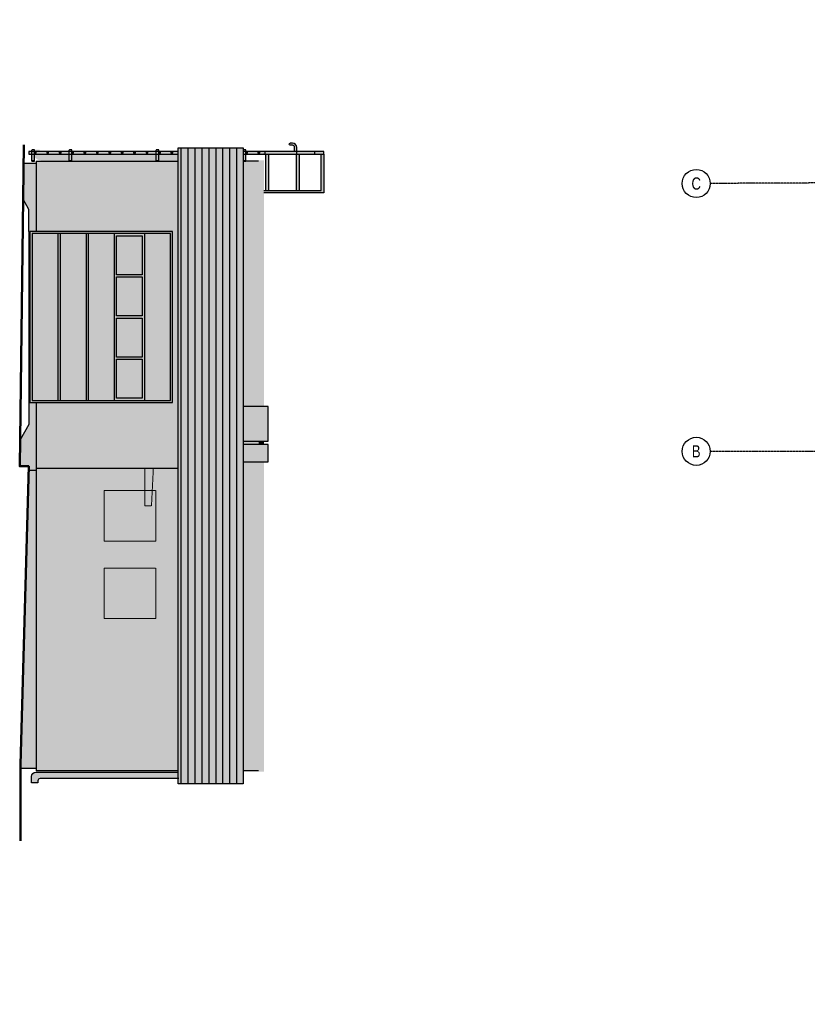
# Model space of a CAD drawing. Header units: centimetres. Extents: x 27698 to 42070, y 833 to 13367.
# Tile 19 of 59: x 27698 to 29492, y 3866 to 6110. Entities that reach past the tile are written whole.
import ezdxf
from ezdxf.enums import TextEntityAlignment as Align

# ---------------------------------------------------------------- set-up
doc = ezdxf.new("R2010")
doc.units = ezdxf.units.CM
doc.header["$LTSCALE"] = 0.1
doc.set_wipeout_variables(frame=1)
for name, pattern in [('Ciągłe', [0]), ('DASHDOT2', [12.7, 6.35, -3.175, 0, -3.175]), ('DASHED2', [9.525, 6.35, -3.175])]:
    doc.linetypes.add(name, pattern=pattern)
for name, color, linetype in [('A-ELEWACJE', 3, 'Continuous'), ('A-Elewacje_wypełnienia', 7, 'Continuous'), ('A-Grid', 191, 'DASHDOT2')]:
    doc.layers.add(name, color=color, linetype=linetype)
doc.layers.add('A-Wyburzenia', color=35, linetype='DASHED2', lineweight=0)
doc.styles.get("Standard").update_dxf_attribs({"font": 'ic-simplex.shx', "width": 0.8})

# ---------------------------------------------------------------- blocks, each defined once
blk = doc.blocks.new('A$7E8A383135198')
at = {"layer": 'A-Grid'}
for p, q in [((40, 268.2), (40, -990.4)), ((2215, 268.2), (2215, -1847.5)), ((2257.5, 268.2), (2257.5, -1847.5)), ((2732.5, 268.2), (2732.5, -1847.5)), ((3149.5, 268.2), (3149.5, -1847.5)), ((3450, -22.4), (2257.5, -22.4)), ((2215, -29.3), (-268, -41)), ((2215, -651.4), (-268, -651.4)), ((1294, -651.4), (1294, -1847.5)), ((3450, -1186.8), (2732.5, -1186.8)), ((2215, -1340.9), (988.5, -1340.9)), ((3450, -1346.8), (2257.5, -1346.8))]:
    blk.add_line(p, q, dxfattribs=at)
at = {"layer": 'A-Grid', "linetype": 'Ciągłe'}
for centre in [(40, 300.2), (40, 300.2), (2215, 300.2), (2215, 300.2), (2257.5, 300.2), (2257.5, 300.2), (2732.5, 300.2), (2732.5, 300.2), (3149.5, 300.2), (3149.5, 300.2), (3482, -22.4), (-300, -41.1), (-300, -41.1), (-300, -651.4), (-300, -651.4), (40, -1022.4), (3482, -1186.8), (956.5, -1340.9), (3482, -1346.8), (1294, -1879.4), (1294, -1879.4), (2215, -1879.4), (2215, -1879.4), (2257.5, -1879.4), (2257.5, -1879.4), (2732.5, -1879.4), (2732.5, -1879.4), (3149.5, -1879.4), (3149.5, -1879.4)]:
    blk.add_circle(centre, 32, dxfattribs=at)
at = {"layer": 'A-Grid', "linetype": 'Ciągłe', "width": 0.8}
for s, p in [('1', (40, 300.2)), ('3', (2215, 300.2)), ('4', (2257.5, 300.2)), ('5', (2732.5, 300.2)), ('6', (3149.5, 300.2)), ('1', (40, -1022.4))]:
    blk.add_text(s, height=28, dxfattribs=at).set_placement(p, align=Align.MIDDLE)
at = {"layer": 'A-Grid', "width": 0.8}
for s, p in [("C'", (3482, -22.4)), ('C', (-300, -41.1)), ('C', (-300, -41.1)), ('B', (-300, -651.4)), ('B', (-300, -651.4)), ("A''", (3482, -1186.8)), ('A', (956.5, -1340.9)), ('A', (956.5, -1340.9)), ("A'", (3482, -1346.8)), ('2', (1294, -1879.4)), ('3', (2215, -1879.4)), ('4', (2257.5, -1879.4)), ('5', (2732.5, -1879.4)), ('6', (3149.5, -1879.4))]:
    blk.add_text(s, height=28, dxfattribs=at).set_placement(p, align=Align.MIDDLE)
blk = doc.blocks.new('*U2672')
for p, q in [((-11, 0), (11, 0)), ((-14, -25), (-14, -3)), ((11, -28), (-11, -28)), ((14, -3), (14, -25)), ((-69.5, -321), (-69.5, -361)), ((189, -311), (-59.5, -311)), ((189, -371), (-59.5, -371)), ((-14, -308), (-14, -286)), ((-11, -283), (11, -283)), ((11, -311), (-11, -311)), ((14, -286), (14, -308)), ((184, -311), (184, -371)), ((189, -371), (189, -311)), ((-14, -591), (-14, -569)), ((-11, -566), (11, -566)), ((11, -594), (-11, -594)), ((14, -569), (14, -591)), ((-14, -874), (-14, -852)), ((-11, -849), (11, -849)), ((11, -877), (-11, -877)), ((14, -852), (14, -874)), ((-14, -1157), (-14, -1135)), ((-11, -1132), (11, -1132)), ((11, -1160), (-11, -1160)), ((14, -1135), (14, -1157)), ((-14, -1440), (-14, -1418)), ((-11, -1415), (11, -1415)), ((11, -1443), (-11, -1443)), ((14, -1418), (14, -1440)), ((-14, -1723), (-14, -1701)), ((-11, -1698), (11, -1698)), ((11, -1726), (-11, -1726)), ((14, -1701), (14, -1723)), ((-14, -2006), (-14, -1984)), ((-11, -1981), (11, -1981)), ((11, -2009), (-11, -2009)), ((14, -1984), (14, -2006)), ((-69.5, -2302), (-69.5, -2342)), ((189, -2292), (-59.5, -2292)), ((189, -2352), (-59.5, -2352)), ((-14, -2289), (-14, -2267)), ((-11, -2264), (11, -2264)), ((11, -2292), (-11, -2292)), ((14, -2267), (14, -2289)), ((184, -2292), (184, -2352)), ((189, -2352), (189, -2292)), ((-14, -2572), (-14, -2550)), ((-11, -2547), (11, -2547)), ((11, -2575), (-11, -2575)), ((14, -2550), (14, -2572)), ((-14, -2855), (-14, -2833)), ((-11, -2830), (11, -2830)), ((11, -2858), (-11, -2858)), ((14, -2833), (14, -2855)), ((-14, -3138), (-14, -3116)), ((-11, -3113), (11, -3113)), ((11, -3141), (-11, -3141)), ((14, -3116), (14, -3138)), ((-14, -3421), (-14, -3399)), ((-11, -3396), (11, -3396)), ((11, -3424), (-11, -3424)), ((14, -3399), (14, -3421)), ((-14, -3704), (-14, -3682)), ((-11, -3679), (11, -3679)), ((11, -3707), (-11, -3707)), ((14, -3682), (14, -3704)), ((-14, -3987), (-14, -3965)), ((-11, -3962), (11, -3962)), ((11, -3990), (-11, -3990)), ((14, -3965), (14, -3987)), ((-14, -4270), (-14, -4248)), ((-11, -4245), (11, -4245)), ((14, -4248), (14, -4270)), ((-69.5, -4283), (-69.5, -4323)), ((189, -4273), (-59.5, -4273)), ((189, -4333), (-59.5, -4333)), ((11, -4273), (-11, -4273)), ((184, -4273), (184, -4333)), ((189, -4333), (189, -4273)), ((-14, -4553), (-14, -4531)), ((-11, -4528), (11, -4528)), ((11, -4556), (-11, -4556)), ((14, -4531), (14, -4553)), ((-14, -4836), (-14, -4814)), ((-11, -4811), (11, -4811)), ((11, -4839), (-11, -4839)), ((14, -4814), (14, -4836)), ((-69.5, -5132), (-69.5, -5172)), ((189, -5122), (-59.5, -5122)), ((-14, -5119), (-14, -5097)), ((-14, -5119), (-14, -5097)), ((-11, -5094), (11, -5094)), ((-11, -5094), (11, -5094)), ((11, -5122), (-11, -5122)), ((11, -5122), (-11, -5122)), ((14, -5097), (14, -5119)), ((14, -5097), (14, -5119)), ((184, -5122), (184, -5182)), ((189, -5182), (189, -5122)), ((189, -5182), (-59.5, -5182))]:
    blk.add_line(p, q)
blk.add_lwpolyline([(29, 1260), (-29, 1260), (-29, -580), (29, -580), (29, 1260)])
blk.add_lwpolyline([(-29, -5249.5), (29, -5249.5), (29, 127.5), (-29, 127.5)], close=True)
for centre, radius, start, end in [((-11, -3), 3, 90, 180), ((11, -3), 3, 360, 90), ((-11, -25), 3, 180, 270), ((11, -25), 3, 270, 0), ((-59.5, -321), 10, 90, 180), ((-59.5, -361), 10, 180, 270), ((-11, -286), 3, 90, 180), ((-11, -308), 3, 180, 270), ((11, -286), 3, 0, 90), ((11, -308), 3, 270, 0), ((-11, -569), 3, 90, 180), ((-11, -591), 3, 180, 270), ((11, -569), 3, 0, 90), ((11, -591), 3, 270, 0), ((-11, -852), 3, 90, 180), ((-11, -874), 3, 180, 270), ((11, -852), 3, 0, 90), ((11, -874), 3, 270, 0), ((-11, -1135), 3, 90, 180), ((-11, -1157), 3, 180, 270), ((11, -1135), 3, 0, 90), ((11, -1157), 3, 270, 0), ((-11, -1418), 3, 90, 180), ((-11, -1440), 3, 180, 270), ((11, -1418), 3, 0, 90), ((11, -1440), 3, 270, 0), ((-11, -1701), 3, 90, 180), ((-11, -1723), 3, 180, 270), ((11, -1701), 3, 0, 90), ((11, -1723), 3, 270, 0), ((-11, -1984), 3, 90, 180), ((-11, -2006), 3, 180, 270), ((11, -1984), 3, 0, 90), ((11, -2006), 3, 270, 0), ((-59.5, -2302), 10, 90, 180), ((-59.5, -2342), 10, 180, 270), ((-11, -2267), 3, 90, 180), ((-11, -2289), 3, 180, 270), ((11, -2267), 3, 0, 90), ((11, -2289), 3, 270, 0), ((-11, -2550), 3, 90, 180), ((-11, -2572), 3, 180, 270), ((11, -2550), 3, 0, 90), ((11, -2572), 3, 270, 0), ((-11, -2833), 3, 90, 180), ((-11, -2855), 3, 180, 270), ((11, -2833), 3, 0, 90), ((11, -2855), 3, 270, 0), ((-11, -3116), 3, 90, 180), ((-11, -3138), 3, 180, 270), ((11, -3116), 3, 0, 90), ((11, -3138), 3, 270, 0), ((-11, -3399), 3, 90, 180), ((-11, -3421), 3, 180, 270), ((11, -3399), 3, 0, 90), ((11, -3421), 3, 270, 0), ((-11, -3682), 3, 90, 180), ((-11, -3704), 3, 180, 270), ((11, -3682), 3, 0, 90), ((11, -3704), 3, 270, 0), ((-11, -3965), 3, 90, 180), ((-11, -3987), 3, 180, 270), ((11, -3965), 3, 0, 90), ((11, -3987), 3, 270, 0), ((-11, -4248), 3, 90, 180), ((11, -4248), 3, 0, 90), ((-59.5, -4283), 10, 90, 180), ((-59.5, -4323), 10, 180, 270), ((-11, -4270), 3, 180, 270), ((11, -4270), 3, 270, 0), ((-11, -4531), 3, 90, 180), ((-11, -4553), 3, 180, 270), ((11, -4531), 3, 0, 90), ((11, -4553), 3, 270, 0), ((-11, -4814), 3, 90, 180), ((-11, -4836), 3, 180, 270), ((11, -4814), 3, 0, 90), ((11, -4836), 3, 270, 0), ((-59.5, -5132), 10, 90, 180), ((-11, -5097), 3, 90, 180), ((-11, -5097), 3, 90, 180), ((-11, -5119), 3, 180, 270), ((-11, -5119), 3, 180, 270), ((11, -5097), 3, 0, 90), ((11, -5097), 3, 0, 90), ((11, -5119), 3, 270, 0), ((11, -5119), 3, 270, 0), ((-59.5, -5172), 10, 180, 270)]:
    blk.add_arc(centre, radius, start, end)
blk = doc.blocks.new('A$7E831C72303A3')
for p, q in [((-5.8, 0), (-94.5, 0)), ((-94.5, 0), (-94.5, -136.3)), ((-88.7, -136.3), (-88.7, -5.8)), ((-88.7, -5.8), (-5.8, -5.8)), ((-5.8, -56), (-88.7, -56)), ((-88.7, -61.8), (-5.8, -61.8)), ((-5.8, -126), (-88.7, -126)), ((-88.7, -131.8), (-5.8, -131.8))]:
    blk.add_line(p, q)

msp = doc.modelspace()

# ---------------------------------------------------------------- hatches: boundary and pattern name
at = {"layer": 'A-Elewacje_wypełnienia', "true_color": 0x383e42, "transparency": 33554636}
h = msp.add_hatch(color=250, dxfattribs=at)
h.dxf.hatch_style = 1
h.paths.add_polyline_path([(28390.814, 5803.604), (28390.814, 5714.918), (28254.542, 5714.918), (28254.542, 5720.718), (28385.014, 5720.718), (28385.014, 5803.604)])
h.paths.add_polyline_path([(28386.714, 5809.4), (28390.814, 5809.4), (28390.814, 5803.604), (28370.492, 5803.604), (28370.492, 5809.4), (28380.714, 5809.4)])
h.paths.add_polyline_path([(28346.794, 5809.4), (28370.492, 5809.4), (28370.492, 5803.604), (28329.542, 5803.604), (28329.542, 5803.604), (28329.542, 5809.4)])
h.paths.add_polyline_path([(28334.814, 5720.718), (28329.014, 5720.718), (28329.014, 5803.604), (28334.814, 5803.604)])
h.paths.add_polyline_path([(28309.714, 5809.4), (28329.542, 5809.4), (28329.542, 5803.604), (28257.242, 5803.705), (28257.242, 5809.4), (28303.714, 5809.4)])
h.paths.add_polyline_path([(28264.814, 5720.718), (28259.014, 5720.718), (28259.014, 5803.604), (28264.814, 5803.604)])
h.paths.add_polyline_path([(28232.714, 5809.4), (28257.242, 5809.4), (28257.242, 5803.604), (28213.392, 5803.604), (28213.392, 5805.404, 0.41421356), (28213.692, 5805.104), (28215.892, 5805.104, 0.41421356), (28216.192, 5805.404), (28216.192, 5807.604, 0.41421356), (28215.892, 5807.904), (28213.692, 5807.904, 0.41421356), (28213.392, 5807.604), (28213.392, 5809.4), (28226.714, 5809.4)])
h.paths.add_polyline_path([(28244.492, 5805.404, -0.41421356), (28244.192, 5805.104), (28241.992, 5805.104, -0.41421356), (28241.692, 5805.404), (28241.692, 5807.604, -0.41421356), (28241.992, 5807.904), (28244.192, 5807.904, -0.41421356), (28244.492, 5807.604)], flags=16)
h.paths.add_polyline_path([(28244.492, 5807.604), (28244.492, 5805.404, -0.41421356), (28244.192, 5805.104), (28241.992, 5805.104, -0.41421356), (28241.692, 5805.404), (28241.692, 5807.604, -0.41421356), (28241.992, 5807.904), (28244.192, 5807.904, -0.41421356)])
h.paths.add_polyline_path([(28213.692, 5807.904), (28215.892, 5807.904, -0.41421356), (28216.192, 5807.604), (28216.192, 5805.404, -0.41421356), (28215.892, 5805.104), (28213.692, 5805.104, -0.41421356), (28213.392, 5805.404), (28213.392, 5807.604, -0.41421356)])
h.paths.add_polyline_path([(28213.392, 5809.4), (28213.392, 5807.604), (28213.392, 5805.404), (28213.392, 5803.604), (28207.392, 5803.604), (28207.392, 5809.4)])
h.paths.add_polyline_path([(28207.392, 5788.102), (28207.392, 5803.604), (28213.392, 5803.604), (28213.392, 5788.102)])
h.paths.add_polyline_path([(28206.814, 5809.4), (28206.814, 5803.604), (28186.492, 5803.604), (28186.492, 5805.104), (28187.592, 5805.104, 0.41421356), (28187.892, 5805.404), (28187.892, 5807.604, 0.41421356), (28187.592, 5807.904), (28186.492, 5807.904), (28186.492, 5809.4)])
h.paths.add_polyline_path([(28207.392, 5809.4), (28207.392, 5803.604), (28206.814, 5803.604), (28206.814, 5809.4)])
h.paths.add_polyline_path([(27974.137, 5809.4), (28155.714, 5809.4), (28186.492, 5809.4), (28186.492, 5807.904), (28185.392, 5807.904, 0.41421356), (28185.092, 5807.604), (28185.092, 5805.404, 0.41421356), (28185.392, 5805.104), (28186.492, 5805.104), (28186.492, 5803.604), (27719.542, 5803.604), (27719.542, 5809.404), (27974.137, 5809.404)])
h.paths.add_polyline_path([(28159.292, 5805.104, 0.41421356), (28159.592, 5805.404), (28159.592, 5807.604, 0.41421356), (28159.292, 5807.904), (28157.092, 5807.904, 0.41421356), (28156.792, 5807.604), (28156.792, 5805.404, 0.41421356), (28157.092, 5805.104)], flags=16)
h.paths.add_polyline_path([(28074.392, 5805.104, 0.41421356), (28074.692, 5805.404), (28074.692, 5807.604, 0.41421356), (28074.392, 5807.904), (28072.192, 5807.904, 0.41421356), (28071.892, 5807.604), (28071.892, 5805.404, 0.41421356), (28072.192, 5805.104)], flags=16)
h.paths.add_polyline_path([(28130.992, 5805.104, 0.41421356), (28131.292, 5805.404), (28131.292, 5807.604, 0.41421356), (28130.992, 5807.904), (28128.792, 5807.904, 0.41421356), (28128.492, 5807.604), (28128.492, 5805.404, 0.41421356), (28128.792, 5805.104)], flags=16)
h.paths.add_polyline_path([(28102.692, 5805.104, 0.41421356), (28102.992, 5805.404), (28102.992, 5807.604, 0.41421356), (28102.692, 5807.904), (28100.492, 5807.904, 0.41421356), (28100.192, 5807.604), (28100.192, 5805.404, 0.41421356), (28100.492, 5805.104)], flags=16)
h.paths.add_polyline_path([(28046.092, 5805.104, 0.41421356), (28046.392, 5805.404), (28046.392, 5807.604, 0.41421356), (28046.092, 5807.904), (28043.892, 5807.904, 0.41421356), (28043.592, 5807.604), (28043.592, 5805.404, 0.41421356), (28043.892, 5805.104)], flags=16)
h.paths.add_polyline_path([(28186.492, 5805.104), (28185.392, 5805.104, -0.41421356), (28185.092, 5805.404), (28185.092, 5807.604, -0.41421356), (28185.392, 5807.904), (28186.492, 5807.904)])
h.paths.add_polyline_path([(28186.492, 5805.104), (28186.492, 5807.904), (28187.592, 5807.904, -0.41421356), (28187.892, 5807.604), (28187.892, 5805.404, -0.41421356), (28187.592, 5805.104)])
h.paths.add_polyline_path([(28159.292, 5805.104), (28157.092, 5805.104, -0.41421356), (28156.792, 5805.404), (28156.792, 5807.604, -0.41421356), (28157.092, 5807.904), (28159.292, 5807.904, -0.41421356), (28159.592, 5807.604), (28159.592, 5805.404, -0.41421356)])
h.paths.add_polyline_path([(28130.992, 5805.104), (28128.792, 5805.104, -0.41421356), (28128.492, 5805.404), (28128.492, 5807.604, -0.41421356), (28128.792, 5807.904), (28130.992, 5807.904, -0.41421356), (28131.292, 5807.604), (28131.292, 5805.404, -0.41421356)])
h.paths.add_polyline_path([(28102.692, 5805.104), (28100.492, 5805.104, -0.41421356), (28100.192, 5805.404), (28100.192, 5807.604, -0.41421356), (28100.492, 5807.904), (28102.692, 5807.904, -0.41421356), (28102.992, 5807.604), (28102.992, 5805.404, -0.41421356)])
h.paths.add_polyline_path([(28074.392, 5805.104), (28072.192, 5805.104, -0.41421356), (28071.892, 5805.404), (28071.892, 5807.604, -0.41421356), (28072.192, 5807.904), (28074.392, 5807.904, -0.41421356), (28074.692, 5807.604), (28074.692, 5805.404, -0.41421356)])
h.paths.add_polyline_path([(28046.092, 5805.104), (28043.892, 5805.104, -0.41421356), (28043.592, 5805.404), (28043.592, 5807.604, -0.41421356), (28043.892, 5807.904), (28046.092, 5807.904, -0.41421356), (28046.392, 5807.604), (28046.392, 5805.404, -0.41421356)])
h.paths.add_polyline_path([(28009.292, 5788.102), (28009.292, 5803.604), (28015.292, 5803.604), (28015.292, 5788.102)])
h.paths.add_polyline_path([(28009.292, 5787.604), (28009.292, 5788.102), (28015.292, 5788.102), (28015.292, 5787.604)])
h.paths.add_polyline_path([(27726.292, 5788.102), (27726.292, 5803.604), (27732.292, 5803.604), (27732.292, 5788.102)])
h.paths.add_polyline_path([(27726.292, 5809.404), (27726.292, 5812.454, -0.41421356), (27727.292, 5813.454), (27731.292, 5813.454, -0.41421356), (27732.292, 5812.454), (27732.292, 5809.404)])
h.paths.add_polyline_path([(27726.292, 5787.604), (27726.292, 5788.102), (27732.292, 5788.102), (27732.292, 5787.604)])
h.paths.add_polyline_path([(27817.192, 5803.604), (27817.192, 5788.102), (27811.192, 5788.102), (27811.192, 5803.604)])
h.paths.add_polyline_path([(27817.192, 5812.454), (27817.192, 5809.404), (27811.192, 5809.404), (27811.192, 5812.454, -0.41421356), (27812.192, 5813.454), (27816.192, 5813.454, -0.41421356)])
h.paths.add_polyline_path([(27811.192, 5787.604), (27811.192, 5788.102), (27817.192, 5788.102), (27817.192, 5787.604)])
h.paths.add_polyline_path([(28207.392, 5787.604), (28207.392, 5788.102), (28213.392, 5788.102), (28213.392, 5787.604)])
h = msp.add_hatch(color=250, dxfattribs=at)
h.dxf.hatch_style = 1
h.paths.add_polyline_path([(27743.694, 5813.604), (27728.694, 5813.604), (27728.694, 5813.454), (27731.442, 5813.454, -0.41421356), (27732.442, 5812.454), (27732.442, 5809.404), (27743.694, 5809.404)])
h.paths.add_polyline_path([(27743.694, 5809.404), (27732.442, 5809.404), (27732.442, 5807.604, -0.41421356), (27732.742, 5807.904), (27734.942, 5807.904, -0.41421356), (27735.242, 5807.604), (27735.242, 5805.404, -0.41421356), (27734.942, 5805.104), (27732.742, 5805.104, -0.41421356), (27732.442, 5805.404), (27732.442, 5803.604), (27748.694, 5803.604), (27748.694, 5803.604, -0.41421356), (27743.694, 5808.604)])
h.paths.add_polyline_path([(27732.442, 5809.404), (27728.694, 5809.404), (27728.694, 5808.604, 0.06325619), (27729.329, 5803.604), (27732.442, 5803.604), (27732.442, 5805.404), (27732.442, 5807.604)])
h.paths.add_polyline_path([(27728.694, 5813.454), (27728.694, 5809.404), (27732.442, 5809.404), (27732.442, 5812.454, 0.41421356), (27731.442, 5813.454)])
h.paths.add_polyline_path([(27734.942, 5807.904), (27732.742, 5807.904, 0.41421356), (27732.442, 5807.604), (27732.442, 5805.404, 0.41421356), (27732.742, 5805.104), (27734.942, 5805.104, 0.41421356), (27735.242, 5805.404), (27735.242, 5807.604, 0.41421356)])
h.paths.add_polyline_path([(27729.329, 5803.604, 0.09264724), (27732.442, 5796.948), (27732.442, 5803.604)])
h.paths.add_polyline_path([(27811.342, 5788.604), (27811.342, 5803.604), (27732.442, 5803.604), (27732.442, 5796.948, 0.24169128), (27748.694, 5788.604), (27748.694, 5788.604)])
h.paths.add_polyline_path([(27817.342, 5788.604), (27817.342, 5803.604), (27811.342, 5803.604), (27811.342, 5788.604)])
h.paths.add_polyline_path([(28009.442, 5803.604), (27817.342, 5803.604), (27817.342, 5788.604), (28009.442, 5788.604)])
h.paths.add_polyline_path([(28009.442, 5803.604), (28009.442, 5788.604), (28015.442, 5788.604), (28015.442, 5803.604)])
h.paths.add_polyline_path([(28059.542, 5788.604), (28059.542, 5803.604), (28015.442, 5803.604), (28015.442, 5788.604)])
h = msp.add_hatch(color=250, dxfattribs=at)
h.dxf.hatch_style = 1
h.paths.add_polyline_path([(28313.714, 5828.364), (28314.542, 5828.604), (28319.542, 5828.604, -0.38916643), (28329.542, 5818.604), (28329.542, 5809.404), (28324.542, 5809.404), (28324.542, 5818.479, 0.3796571), (28319.417, 5823.604), (28314.542, 5823.604), (28313.714, 5823.845)])
h.paths.add_polyline_path([(28207.392, 5809.404), (28207.392, 5812.454, -0.41421356), (28208.392, 5813.454), (28212.392, 5813.454, -0.41421356), (28213.392, 5812.454), (28213.392, 5809.404)])
h.paths.add_polyline_path([(28009.292, 5809.404), (28009.292, 5812.454, -0.41421356), (28010.292, 5813.454), (28014.292, 5813.454, -0.41421356), (28015.292, 5812.454), (28015.292, 5809.404)])
at = {"layer": 'A-Elewacje_wypełnienia', "true_color": 0x383e42}
h = msp.add_hatch(color=250, dxfattribs=at)
h.dxf.hatch_style = 1
h.paths.add_polyline_path([(28242.542, 5789.63), (28254.542, 5789.579), (28254.542, 5227.943), (28242.542, 5227.943)])
at = {"layer": 'A-Elewacje_wypełnienia', "true_color": 0x383e42, "transparency": 33554636}
h = msp.add_hatch(color=250, dxfattribs=at)
h.dxf.hatch_style = 1
h.paths.add_polyline_path([(27707.542, 5782.594), (27735.542, 5782.615), (27735.542, 5627.354), (27721.542, 5627.354), (27721.542, 5237.354), (27735.542, 5237.354), (27735.542, 5087.104), (27735.542, 4403.252), (27700.542, 4403.252), (27719.451, 5092.104), (27698.382, 5092.104), (27699.249, 5152.206), (27719.542, 5187.354), (27719.542, 5677.354), (27706.547, 5699.863)])
at = {"layer": 'A-Elewacje_wypełnienia', "transparency": 33554661}
h = msp.add_hatch(dxfattribs=at)
h.set_pattern_fill('AR-SAND', color=256, scale=0.25, angle=180, style=0)
h.set_pattern_definition([(217.5, (-754.693, 253.782), (0.4000078, -12.235331), [0, -9.652, 0, -10.795, 0, -10.31875]), (187.5, (-754.693, 253.782), (-11.238082, -17.9206275), [0, -5.207, 0, -8.6995, 0, -3.33375]), (147.5, (-746.882, 253.782), (-19.7748093, -0.0359296), [0, -3.175, 0, -11.43, 0, -14.9225]), (137.5, (-746.882, 253.782), (-19.088911, -5.573233), [0, -1.5875, 0, -7.493, 0, -8.5725])])
h.paths.add_polyline_path([(27707.542, 5782.594), (27735.542, 5782.615), (27735.542, 5627.354), (27721.542, 5627.354), (27721.542, 5237.354), (27735.542, 5237.354), (27735.542, 4403.252), (27700.542, 4403.252), (27719.268, 5092.104), (27698.565, 5092.104), (27699.249, 5152.206), (27719.542, 5187.354), (27719.542, 5677.354), (27706.547, 5699.863)])
at = {"layer": 'A-Elewacje_wypełnienia', "true_color": 0xf5f5f5, "transparency": 33554636}
h = msp.add_hatch(color=7, dxfattribs=at)
h.dxf.hatch_style = 1
h.paths.add_polyline_path([(27735.542, 5237.354), (27735.542, 5087.104), (28059.542, 5087.104), (28059.542, 5787.587), (27735.542, 5787.604), (27735.542, 5627.354), (28046.542, 5627.354), (28046.542, 5237.354)])
at = {"layer": 'A-Elewacje_wypełnienia'}
h = msp.add_hatch(color=253, dxfattribs=at)
h.dxf.hatch_style = 1
h.paths.add_polyline_path([(28242.542, 5227.943), (28242.542, 5714.918), (28242.542, 5787.604), (28213.542, 5787.604), (28207.542, 5787.604), (28207.542, 5227.943)])
at = {"layer": 'A-Elewacje_wypełnienia', "true_color": 0x383e42}
h = msp.add_hatch(color=250, dxfattribs=at)
h.dxf.hatch_style = 1
h.paths.add_polyline_path([(27721.542, 5237.354), (28046.542, 5237.354), (28046.542, 5627.354), (27721.542, 5627.354)])
h.paths.add_polyline_path([(27918.542, 5336.104), (27977.542, 5336.104), (27977.542, 5247.354), (27918.542, 5247.354)])
h.paths.add_polyline_path([(27918.542, 5429.854), (27977.542, 5429.854), (27977.542, 5341.104), (27918.542, 5341.104)])
h.paths.add_polyline_path([(27918.542, 5523.604), (27977.542, 5523.604), (27977.542, 5434.854), (27918.542, 5434.854)])
h.paths.add_polyline_path([(27918.542, 5617.354), (27977.542, 5617.354), (27977.542, 5528.604), (27918.542, 5528.604)])
at = {"layer": 'A-Elewacje_wypełnienia', "lineweight": -3}
h = msp.add_hatch(color=256, dxfattribs=at)
h.set_gradient(color1=(76, 114, 153), color2=(174, 215, 255), rotation=270, tint=1)
h.paths.add_polyline_path([(27918.542, 5617.354), (27977.542, 5617.354), (27977.542, 5528.604), (27918.542, 5528.604)])
h = msp.add_hatch(color=256, dxfattribs=at)
h.set_gradient(color1=(76, 114, 153), color2=(174, 215, 255), rotation=270, tint=1)
h.paths.add_polyline_path([(27918.542, 5523.604), (27977.542, 5523.604), (27977.542, 5434.854), (27918.542, 5434.854)])
h = msp.add_hatch(color=256, dxfattribs=at)
h.set_gradient(color1=(76, 114, 153), color2=(174, 215, 255), rotation=270, tint=1)
h.paths.add_polyline_path([(27918.542, 5429.854), (27977.542, 5429.854), (27977.542, 5341.104), (27918.542, 5341.104)])
h = msp.add_hatch(color=256, dxfattribs=at)
h.set_gradient(color1=(76, 114, 153), color2=(174, 215, 255), rotation=270, tint=1)
h.paths.add_polyline_path([(27918.542, 5336.104), (27977.542, 5336.104), (27977.542, 5247.354), (27918.542, 5247.354)])
at = {"layer": 'A-Elewacje_wypełnienia', "true_color": 0x383e42, "transparency": 33554636}
h = msp.add_hatch(color=250, dxfattribs=at)
h.dxf.hatch_style = 1
h.paths.add_polyline_path([(28264.542, 5148.963), (28264.542, 5227.943), (28207.542, 5227.943), (28207.542, 5148.963)])
h.paths.add_polyline_path([(28264.542, 5102.104), (28264.542, 5141.846), (28207.542, 5141.846), (28207.542, 5102.236)])
at = {"layer": 'A-Elewacje_wypełnienia'}
h = msp.add_hatch(color=253, dxfattribs=at)
h.dxf.hatch_style = 1
h.paths.add_polyline_path([(28207.542, 5149.014), (28242.542, 5148.963), (28242.542, 5141.846), (28207.542, 5141.846)])
at = {"layer": 'A-Elewacje_wypełnienia', "true_color": 0x383e42}
h = msp.add_hatch(color=250, dxfattribs=at)
h.dxf.hatch_style = 1
h.paths.add_polyline_path([(28242.542, 5149.014), (28254.542, 5148.963), (28254.542, 5141.846), (28242.542, 5141.846)])
at = {"layer": 'A-Elewacje_wypełnienia'}
h = msp.add_hatch(color=253, dxfattribs=at)
h.dxf.hatch_style = 1
h.paths.add_polyline_path([(28242.542, 4985.042), (28242.542, 5102.101), (28254.542, 5102.128), (28207.542, 5102.236), (28207.542, 4984.987)])
h.paths.add_polyline_path([(28242.542, 4769.96), (28242.542, 4985.042), (28207.542, 4984.987), (28207.542, 4769.905)])
h.paths.add_polyline_path([(28242.542, 4398.252), (28242.542, 4769.96), (28207.542, 4769.905), (28207.542, 4398.252), (28254.542, 4398.252)])
h.paths.add_polyline_path([(28349.94, 4972.023), (28349.94, 4829.167), (28282.273, 4829.167), (28282.273, 4972.023)], flags=9)
h.paths.add_polyline_path([(28350.19, 4756.941), (28350.19, 4614.085), (28282.523, 4614.085), (28282.523, 4756.941)], flags=9)
at = {"layer": 'A-Elewacje_wypełnienia', "true_color": 0x383e42}
h = msp.add_hatch(color=250, dxfattribs=at)
h.dxf.hatch_style = 1
h.paths.add_polyline_path([(28242.542, 5102.155), (28254.542, 5102.104), (28254.542, 4396.252), (28242.542, 4396.252)])
at = {"layer": 'A-Elewacje_wypełnienia', "true_color": 0xf5f5f5, "transparency": 33554636}
h = msp.add_hatch(color=7, dxfattribs=at)
h.dxf.hatch_style = 1
h.paths.add_polyline_path([(27735.542, 5087.104), (28059.542, 5087.104), (28059.542, 4398.252), (27735.542, 4398.252)])
at = {"layer": 'A-Elewacje_wypełnienia', "true_color": 0x383e42, "transparency": 33554636}
h = msp.add_hatch(color=250, dxfattribs=at)
h.dxf.hatch_style = 1
h.paths.add_polyline_path([(27735.042, 4395.252, 0.41421356), (27725.042, 4385.252), (27725.042, 4370.582), (27740.042, 4370.582), (27740.042, 4375.582, -0.41421356), (27745.042, 4380.582), (28059.542, 4380.582), (28059.542, 4395.252)])

# ---------------------------------------------------------------- linework, layer by layer
at = {"layer": 'A-ELEWACJE', "color": 1, "lineweight": 50}
msp.add_lwpolyline([(27700.542, 4238.352), (27700.542, 4412.836), (27719.085, 5092.104), (27698.382, 5092.104), (27707.542, 5824.562)], dxfattribs=at)
at = {"layer": 'A-ELEWACJE'}
for points in [[(28254.542, 5803.709), (28329.542, 5803.604), (28329.542, 5818.604, 0.38916643), (28319.542, 5828.604), (28314.542, 5828.604)], [(28324.542, 5809.404), (28324.542, 5818.479, 0.3796571), (28319.417, 5823.604), (28314.542, 5823.604, -0.89535553), (28314.542, 5828.604)]]:
    msp.add_lwpolyline(points, format="xyb", dxfattribs=at)
for points in [[(28390.814, 5803.604), (28390.814, 5809.404), (28206.814, 5809.404), (28206.814, 5803.604), (28390.814, 5803.604)], [(27707.542, 5782.583), (27735.542, 5782.583)], [(27735.542, 5787.626), (27735.542, 5627.354)], [(27719.542, 5627.354), (27719.542, 5677.354), (27706.005, 5700.802)], [(27719.542, 5627.354), (27719.542, 5187.354), (27699.189, 5152.102)], [(27785.542, 5622.354), (27785.542, 5242.354)], [(27790.542, 5622.354), (27790.542, 5242.354)], [(27849.542, 5622.354), (27849.542, 5242.354)], [(27854.542, 5622.354), (27854.542, 5242.354)], [(27913.542, 5622.354), (27913.542, 5242.354)], [(27982.542, 5622.354), (27982.542, 5242.354)], [(27735.542, 5237.354), (27735.542, 4398.252)], [(27735.542, 5082.104), (27718.812, 5082.104)], [(28059.542, 5057.104), (28207.542, 5057.104)], [(27735.542, 4403.252), (27700.542, 4403.252)]]:
    msp.add_lwpolyline(points, dxfattribs=at)
for points in [[(28046.542, 5627.354), (27721.542, 5627.354), (27721.542, 5237.354), (28046.542, 5237.354)], [(28041.542, 5622.354), (27726.542, 5622.354), (27726.542, 5242.354), (28041.542, 5242.354)], [(27918.542, 5617.354), (27977.542, 5617.354), (27977.542, 5528.604), (27918.542, 5528.604)], [(27918.542, 5523.604), (27977.542, 5523.604), (27977.542, 5434.854), (27918.542, 5434.854)], [(27918.542, 5429.854), (27977.542, 5429.854), (27977.542, 5341.104), (27918.542, 5341.104)], [(27918.542, 5336.104), (27977.542, 5336.104), (27977.542, 5247.354), (27918.542, 5247.354)]]:
    msp.add_lwpolyline(points, close=True, dxfattribs=at)
at = {"layer": 'A-Wyburzenia', "ltscale": 2}
for points in [[(27983.542, 5002.104), (27998.542, 5002.104), (28002.792, 5087.104), (27983.542, 5087.104)], [(27890.542, 5036.605), (28008.542, 5036.605), (28008.542, 4921.607), (27890.542, 4921.607)], [(27890.542, 4860.104), (28008.542, 4860.104), (28008.542, 4745.106), (27890.542, 4745.106)]]:
    msp.add_lwpolyline(points, close=True, dxfattribs=at)

# ---------------------------------------------------------------- block references
at = {"layer": 'A-ELEWACJE', "xscale": 0.1, "yscale": 0.1, "zscale": 0.1, "rotation": 270}
msp.add_blockref('*U2672', (28244.492, 5806.504), dxfattribs=at)
at = {"layer": 'A-ELEWACJE', "xscale": -1, "rotation": 270}
msp.add_blockref('A$7E831C72303A3', (28390.814, 5809.404), dxfattribs=at)
at = {"layer": 'A-Grid'}
msp.add_blockref('A$7E8A383135198', (29539.236, 5777.537), dxfattribs=at)

# ---------------------------------------------------------------- next in the draw order: wipeouts: each hides what was drawn before it
msp.add_wipeout([(28207.542, 5817.604), (28059.542, 5817.604), (28059.542, 4368.252), (28207.542, 4368.252)]).dxf.layer = 'A-ELEWACJE'

# ---------------------------------------------------------------- next in the draw order: hatches: boundary and pattern name
at = {"layer": 'A-Elewacje_wypełnienia', "true_color": 0x383e42}
h = msp.add_hatch(color=250, dxfattribs=at)
h.dxf.hatch_style = 1
h.paths.add_polyline_path([(28207.542, 5817.604), (28207.542, 4368.252), (28059.542, 4368.252), (28059.542, 5817.604)])
at = {"layer": 'A-Elewacje_wypełnienia'}
h = msp.add_hatch(dxfattribs=at)
h.set_pattern_fill('ANSI31', color=256, scale=5, angle=45)
h.set_pattern_definition([(90, (27716.879, 36152.488), (-15.875, 5e-15), [])])
h.paths.add_polyline_path([(28207.542, 5817.604), (28207.542, 4368.252), (28059.542, 4368.252), (28059.542, 5817.604)])

# ---------------------------------------------------------------- next in the draw order: linework, layer by layer
at = {"layer": 'A-ELEWACJE'}
for points in [[(28059.542, 5817.604), (28207.542, 5817.604), (28207.542, 4368.252), (28059.542, 4368.252)], [(28264.542, 5227.943), (28207.542, 5227.943), (28207.542, 5148.963), (28264.542, 5148.963)], [(28264.542, 5141.846), (28207.542, 5141.846), (28207.542, 5102.236), (28264.542, 5102.173)]]:
    msp.add_lwpolyline(points, close=True, dxfattribs=at)
for points in [[(27735.542, 5787.604), (28059.542, 5787.604)], [(28242.542, 5787.604), (28207.392, 5787.604)], [(28059.542, 5087.104), (27735.542, 5087.104)], [(28059.542, 4398.252), (27735.542, 4398.252)], [(28242.542, 4398.252), (28207.542, 4398.252)]]:
    msp.add_lwpolyline(points, dxfattribs=at)
msp.add_lwpolyline([(28061.042, 4380.582), (27745.042, 4380.582, 0.41421356), (27740.042, 4375.582), (27740.042, 4370.582), (27725.042, 4370.582), (27725.042, 4385.252, -0.41421356), (27735.042, 4395.252), (28059.542, 4395.252)], format="xyb", dxfattribs=at)

doc.saveas('drawing.dxf')
